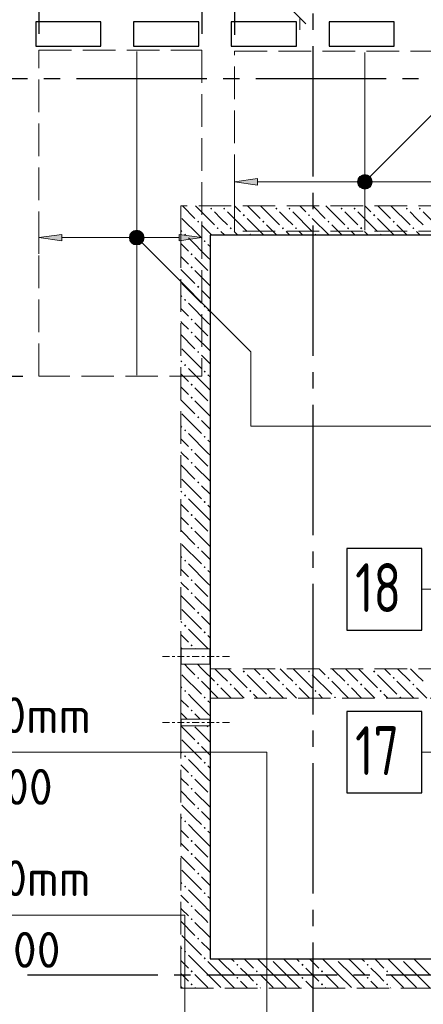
# Model space of a CAD drawing. Header units: millimetres. Extents: x 0 to 61017, y 0 to 42000.
# Tile 19 of 24: x 36962 to 39439, y 28621 to 34662. Entities that reach past the tile are written whole.
import ezdxf

# ---------------------------------------------------------------- set-up
doc = ezdxf.new("R2010")
doc.units = ezdxf.units.MM
doc.linetypes.add('______2', pattern=[270, 200, -70])
doc.linetypes.add('______5', pattern=[1100, 800, -100, 100, -100])
for name, color, linetype, lineweight in [('Standard', 7, 'Continuous', 25), ('ДОП Верх по У', 7, 'Continuous', 25), ('Макрос окна_ макрос двери', 7, 'Continuous', 18), ('Оси', 40, '______5', 18), ('Позиционная метка номер позиции', 7, 'Continuous', 13), ('Примечания', 7, 'Continuous', 25)]:
    doc.layers.add(name, color=color, linetype=linetype, lineweight=lineweight)
doc.layers.add('ЖБ Перекрытие верхний уровень', color=7, linetype='Continuous', lineweight=25, true_color=0xe0e0ff)
doc.layers.add('ЖБ Стена верхний уровень', color=7, linetype='Continuous', lineweight=25, true_color=0x006e00)
doc.styles.add('ISOCPEUR', font='txt')

msp = doc.modelspace()

# ---------------------------------------------------------------- hatches: boundary and pattern name
at = {"layer": 'ДОП Верх по У', "linetype": 'Continuous', "lineweight": 13, "transparency": 33554687}
for points in [[(38420, 33647.5), (38280, 33667.5), (38420, 33687.5)], [(37220, 33305), (37080, 33325), (37220, 33345)]]:
    msp.add_hatch(color=7, dxfattribs=at).paths.add_polyline_path(points, flags=16)
for points in [[(39047.7, 33648.7), (39047.7, 33686.2), (39042.5, 33667.5)], [(39047.7, 33686.2), (39061.2, 33635.2), (39061.2, 33699.7)], [(39047.7, 33686.2), (39047.7, 33648.7), (39061.2, 33635.2)], [(39061.2, 33699.7), (39080, 33630), (39080, 33705)], [(39061.2, 33699.7), (39061.2, 33635.2), (39080, 33630)], [(39080, 33705), (39080, 33630), (39098.7, 33635.2)], [(39080, 33705), (39098.7, 33635.2), (39098.7, 33699.7)], [(39098.7, 33699.7), (39098.7, 33635.2), (39112.2, 33648.7)], [(39098.7, 33699.7), (39112.2, 33648.7), (39112.2, 33686.2)], [(39112.2, 33686.2), (39112.2, 33648.7), (39117.5, 33667.5)], [(37647.7, 33343.7), (37661.2, 33292.7), (37661.2, 33357.2)], [(37661.2, 33357.2), (37680, 33287.5), (37680, 33362.5)], [(37661.2, 33357.2), (37661.2, 33292.7), (37680, 33287.5)], [(37680, 33362.5), (37680, 33287.5), (37698.7, 33292.7)], [(37680, 33362.5), (37698.7, 33292.7), (37698.7, 33357.2)], [(37698.7, 33357.2), (37698.7, 33292.7), (37712.2, 33306.2)], [(37698.7, 33357.2), (37712.2, 33306.2), (37712.2, 33343.7)], [(37647.7, 33306.2), (37647.7, 33343.7), (37642.5, 33325)], [(37647.7, 33343.7), (37647.7, 33306.2), (37661.2, 33292.7)], [(37712.2, 33343.7), (37712.2, 33306.2), (37717.5, 33325)], [(37940, 33305), (38080, 33325), (37940, 33345)]]:
    msp.add_hatch(color=7, dxfattribs=at).paths.add_polyline_path(points)
at = {"layer": 'ЖБ Стена верхний уровень', "linetype": 'Continuous', "lineweight": 18, "transparency": 33554687}
for points in [[(38130.5, 33503.1), (38137, 33509.6), (38143.5, 33503.1), (38137, 33496.6)], [(38210.4, 33503.1), (38216.9, 33509.6), (38223.4, 33503.1), (38216.9, 33496.6)], [(38530.5, 33503.1), (38537, 33509.6), (38543.5, 33503.1), (38537, 33496.6)], [(38610.4, 33503.1), (38616.9, 33509.6), (38623.4, 33503.1), (38616.9, 33496.6)], [(38930.5, 33503.1), (38937, 33509.6), (38943.5, 33503.1), (38937, 33496.6)], [(39010.4, 33503.1), (39016.9, 33509.6), (39023.4, 33503.1), (39016.9, 33496.6)], [(39330.5, 33503.1), (39337, 33509.6), (39343.5, 33503.1), (39337, 33496.6)], [(39410.4, 33503.1), (39416.9, 33509.6), (39423.4, 33503.1), (39416.9, 33496.6)], [(38050.5, 33423.1), (38057, 33429.6), (38063.5, 33423.1), (38057, 33416.6)], [(38330.5, 33463.1), (38337, 33469.6), (38343.5, 33463.1), (38337, 33456.6)], [(38450.5, 33423.1), (38457, 33429.6), (38463.5, 33423.1), (38457, 33416.6)], [(38730.5, 33463.1), (38737, 33469.6), (38743.5, 33463.1), (38737, 33456.6)], [(38850.5, 33423.1), (38857, 33429.6), (38863.5, 33423.1), (38857, 33416.6)], [(39130.5, 33463.1), (39137, 33469.6), (39143.5, 33463.1), (39137, 33456.6)], [(39250.5, 33423.1), (39257, 33429.6), (39263.5, 33423.1), (39257, 33416.6)], [(38170.5, 33383.1), (38177, 33389.6), (38183.4, 33383.1), (38177, 33376.6)], [(38250.5, 33383.1), (38257, 33389.6), (38263.5, 33383.1), (38257, 33376.6)], [(38570.5, 33383.1), (38577, 33389.6), (38583.4, 33383.1), (38577, 33376.6)], [(38650.5, 33383.1), (38657, 33389.6), (38663.5, 33383.1), (38657, 33376.6)], [(38970.5, 33383.1), (38977, 33389.6), (38983.4, 33383.1), (38977, 33376.6)], [(39050.5, 33383.1), (39057, 33389.6), (39063.5, 33383.1), (39057, 33376.6)], [(39370.5, 33383.1), (39377, 33389.6), (39383.4, 33383.1), (39377, 33376.6)], [(37970.5, 33343.1), (37977, 33349.6), (37983.4, 33343.1), (37980.3, 33340), (37973.6, 33340)], [(37980.3, 33340), (37977, 33336.6), (37973.6, 33340)], [(38090.5, 33303.1), (38096.9, 33309.6), (38103.4, 33303.1), (38096.9, 33296.6)], [(38370.5, 33343.1), (38377, 33349.6), (38383.4, 33343.1), (38380.3, 33340), (38373.6, 33340)], [(38770.5, 33343.1), (38777, 33349.6), (38783.4, 33343.1), (38780.3, 33340), (38773.6, 33340)], [(39170.5, 33343.1), (39177, 33349.6), (39183.4, 33343.1), (39180.3, 33340), (39173.6, 33340)], [(38010.4, 33223.1), (38016.9, 33229.6), (38023.4, 33223.1), (38016.9, 33216.6)], [(38010.4, 33143.1), (38016.9, 33149.6), (38023.4, 33143.1), (38016.9, 33136.6)], [(38050.5, 33023.1), (38057, 33029.6), (38063.5, 33023.1), (38057, 33016.6)], [(37970.5, 32943.1), (37977, 32949.6), (37983.4, 32943.1), (37977, 32936.6)], [(38090.5, 32903.1), (38096.9, 32909.6), (38103.4, 32903.1), (38096.9, 32896.6)], [(38010.4, 32823.1), (38016.9, 32829.6), (38023.4, 32823.1), (38016.9, 32816.6)], [(38010.4, 32743.1), (38016.9, 32749.6), (38023.4, 32743.1), (38016.9, 32736.6)], [(38050.5, 32623.1), (38057, 32629.6), (38063.5, 32623.1), (38057, 32616.6)], [(37970.5, 32543.1), (37977, 32549.6), (37983.4, 32543.1), (37977, 32536.6)], [(38090.5, 32503.1), (38096.9, 32509.6), (38103.4, 32503.1), (38096.9, 32496.6)], [(38010.4, 32423.1), (38016.9, 32429.6), (38023.4, 32423.1), (38016.9, 32416.6)], [(38010.4, 32343.1), (38016.9, 32349.6), (38023.4, 32343.1), (38016.9, 32336.6)], [(38050.5, 32223.1), (38057, 32229.6), (38063.5, 32223.1), (38057, 32216.6)], [(37970.5, 32143.1), (37977, 32149.6), (37983.4, 32143.1), (37977, 32136.6)], [(38090.5, 32103.1), (38096.9, 32109.6), (38103.4, 32103.1), (38096.9, 32096.6)], [(38010.4, 32023.1), (38016.9, 32029.6), (38023.4, 32023.1), (38016.9, 32016.6)], [(38010.4, 31943.1), (38016.9, 31949.6), (38023.4, 31943.1), (38016.9, 31936.6)], [(38050.5, 31823.1), (38057, 31829.6), (38063.5, 31823.1), (38057, 31816.6)], [(37970.5, 31743.1), (37977, 31749.6), (37983.4, 31743.1), (37977, 31736.6)], [(38090.5, 31703.1), (38096.9, 31709.6), (38103.4, 31703.1), (38096.9, 31696.6)], [(38010.4, 31623.1), (38016.9, 31629.6), (38023.4, 31623.1), (38016.9, 31616.6)], [(38010.4, 31543.1), (38016.9, 31549.6), (38023.4, 31543.1), (38016.9, 31536.6)], [(38050.5, 31423.1), (38057, 31429.6), (38063.5, 31423.1), (38057, 31416.6)], [(37970.5, 31343.1), (37977, 31349.6), (37983.4, 31343.1), (37977, 31336.6)], [(38090.5, 31303.1), (38096.9, 31309.6), (38103.4, 31303.1), (38096.9, 31296.6)], [(38010.4, 31223.1), (38016.9, 31229.6), (38023.4, 31223.1), (38016.9, 31216.6)], [(38010.4, 31143.1), (38016.9, 31149.6), (38023.4, 31143.1), (38016.9, 31136.6)], [(38050.5, 31023.1), (38057, 31029.6), (38063.5, 31023.1), (38057, 31016.6)], [(37970.5, 30943.1), (37977, 30949.6), (37983.4, 30943.1), (37977, 30936.6)], [(38090.5, 30903.1), (38096.9, 30909.6), (38103.4, 30903.1), (38096.9, 30896.6)], [(38010.4, 30823.1), (38016.9, 30829.6), (38023.4, 30823.1), (38016.9, 30816.6)], [(38330.5, 30663.1), (38337, 30669.6), (38343.5, 30663.1), (38337, 30656.6)], [(38730.5, 30663.1), (38737, 30669.6), (38743.5, 30663.1), (38737, 30656.6)], [(39130.5, 30663.1), (39137, 30669.6), (39143.5, 30663.1), (39137, 30656.6)], [(38050.5, 30623.1), (38057, 30629.6), (38063.5, 30623.1), (38057, 30616.6)], [(38170.5, 30583.1), (38177, 30589.6), (38183.4, 30583.1), (38177, 30576.6)], [(38250.5, 30583.1), (38257, 30589.6), (38263.5, 30583.1), (38257, 30576.6)], [(38450.5, 30623.1), (38457, 30629.6), (38463.5, 30623.1), (38457, 30616.6)], [(38570.5, 30583.1), (38577, 30589.6), (38583.4, 30583.1), (38577, 30576.6)], [(38650.5, 30583.1), (38657, 30589.6), (38663.5, 30583.1), (38657, 30576.6)], [(38850.5, 30623.1), (38857, 30629.6), (38863.5, 30623.1), (38857, 30616.6)], [(38970.5, 30583.1), (38977, 30589.6), (38983.4, 30583.1), (38977, 30576.6)], [(39050.5, 30583.1), (39057, 30589.6), (39063.5, 30583.1), (39057, 30576.6)], [(39250.5, 30623.1), (39257, 30629.6), (39263.5, 30623.1), (39257, 30616.6)], [(39370.5, 30583.1), (39377, 30589.6), (39383.4, 30583.1), (39377, 30576.6)], [(37970.5, 30543.1), (37977, 30549.6), (37983.4, 30543.1), (37977, 30536.6)], [(38370.5, 30543.1), (38377, 30549.6), (38383.4, 30543.1), (38377, 30536.6)], [(38770.5, 30543.1), (38777, 30549.6), (38783.4, 30543.1), (38777, 30536.6)], [(39170.5, 30543.1), (39177, 30549.6), (39183.4, 30543.1), (39177, 30536.6)], [(38090.5, 30503.1), (38096.9, 30509.6), (38103.4, 30503.1), (38100.3, 30500), (38093.6, 30500)], [(38100.3, 30500), (38096.9, 30496.6), (38093.6, 30500)], [(38490.5, 30503.1), (38496.9, 30509.6), (38503.4, 30503.1), (38500.3, 30500), (38493.6, 30500)], [(38890.5, 30503.1), (38896.9, 30509.6), (38903.4, 30503.1), (38900.3, 30500), (38893.6, 30500)], [(39290.5, 30503.1), (39296.9, 30509.6), (39303.4, 30503.1), (39300.3, 30500), (39293.6, 30500)], [(38010.4, 30423.1), (38016.9, 30429.6), (38023.4, 30423.1), (38016.9, 30416.6)], [(38050.5, 30223.1), (38057, 30229.6), (38063.5, 30223.1), (38057, 30216.6)], [(37970.5, 30143.1), (37977, 30149.6), (37983.4, 30143.1), (37977, 30136.6)], [(38090.5, 30103.1), (38096.9, 30109.6), (38103.4, 30103.1), (38096.9, 30096.6)], [(38010.4, 30023.1), (38016.9, 30029.6), (38023.4, 30023.1), (38016.9, 30016.6)], [(38050.5, 29823.1), (38057, 29829.6), (38063.5, 29823.1), (38057, 29816.6)], [(37970.5, 29743.1), (37977, 29749.6), (37983.4, 29743.1), (37977, 29736.6)], [(38090.5, 29703.1), (38096.9, 29709.6), (38103.4, 29703.1), (38096.9, 29696.6)], [(38010.4, 29623.1), (38016.9, 29629.6), (38023.4, 29623.1), (38016.9, 29616.6)], [(38010.4, 29543.1), (38016.9, 29549.6), (38023.4, 29543.1), (38016.9, 29536.6)], [(38050.5, 29423.1), (38057, 29429.6), (38063.5, 29423.1), (38057, 29416.6)], [(37970.5, 29343.1), (37977, 29349.6), (37983.4, 29343.1), (37977, 29336.6)], [(38090.5, 29303.1), (38096.9, 29309.6), (38103.4, 29303.1), (38096.9, 29296.6)], [(38010.4, 29223.1), (38016.9, 29229.6), (38023.4, 29223.1), (38016.9, 29216.6)], [(38010.4, 29143.1), (38016.9, 29149.6), (38023.4, 29143.1), (38016.9, 29136.6)], [(38050.5, 29023.1), (38057, 29029.6), (38063.5, 29023.1), (38057, 29016.6)], [(37970.5, 28943.1), (37977, 28949.6), (37983.4, 28943.1), (37977, 28936.6)], [(38090.5, 28903.1), (38096.9, 28909.6), (38103.4, 28903.1), (38100.3, 28900), (38093.6, 28900)], [(38100.3, 28900), (38096.9, 28896.6), (38093.6, 28900)], [(38500.3, 28900), (38496.9, 28896.6), (38493.6, 28900)], [(38900.3, 28900), (38896.9, 28896.6), (38893.6, 28900)], [(39300.3, 28900), (39296.9, 28896.6), (39293.6, 28900)], [(38010.4, 28823.1), (38016.9, 28829.6), (38023.4, 28823.1), (38016.9, 28816.6)], [(38290.5, 28863.1), (38296.9, 28869.6), (38303.4, 28863.1), (38296.9, 28856.6)], [(38410.4, 28823.1), (38416.9, 28829.6), (38423.4, 28823.1), (38416.9, 28816.6)], [(38690.5, 28863.1), (38696.9, 28869.6), (38703.4, 28863.1), (38696.9, 28856.6)], [(38810.4, 28823.1), (38816.9, 28829.6), (38823.4, 28823.1), (38816.9, 28816.6)], [(39090.5, 28863.1), (39096.9, 28869.6), (39103.4, 28863.1), (39096.9, 28856.6)], [(39210.4, 28823.1), (39216.9, 28829.6), (39223.4, 28823.1), (39216.9, 28816.6)], [(38290.5, 28783.1), (38296.9, 28789.6), (38303.4, 28783.1), (38296.9, 28776.6)], [(38690.5, 28783.1), (38696.9, 28789.6), (38703.4, 28783.1), (38696.9, 28776.6)], [(39090.5, 28783.1), (39096.9, 28789.6), (39103.4, 28783.1), (39096.9, 28776.6)], [(38010.4, 28743.1), (38016.9, 28749.6), (38023.4, 28743.1), (38016.9, 28736.6)], [(38410.4, 28743.1), (38416.9, 28749.6), (38423.4, 28743.1), (38416.9, 28736.6)], [(38810.4, 28743.1), (38816.9, 28749.6), (38823.4, 28743.1), (38816.9, 28736.6)], [(39210.4, 28743.1), (39216.9, 28749.6), (39223.4, 28743.1), (39216.9, 28736.6)]]:
    msp.add_hatch(color=7, dxfattribs=at).paths.add_polyline_path(points, flags=16)
h = msp.add_hatch(color=7, dxfattribs=at)
h.paths.add_polyline_path([(38012.4, 29945.1), (38012.9, 29940.7), (38016.9, 29936.6), (38023.4, 29943.1), (38016.9, 29949.6)])
h.paths.add_polyline_path([(38010.4, 29943.1), (38012.4, 29945.1), (38012.9, 29940.7)], flags=16)
at = {"layer": 'Позиционная метка номер позиции', "linetype": 'Continuous', "lineweight": 13, "transparency": 33554687}
for points in [[(39036.7, 33679), (39111.8, 33635.7), (39048.2, 33699.3)], [(39036.7, 33656), (39091.4, 33624.2), (39036.7, 33679)], [(39036.7, 33679), (39091.4, 33624.2), (39111.8, 33635.7)], [(39068.5, 33624.2), (39036.7, 33656), (39048.2, 33635.7)], [(39036.7, 33656), (39068.5, 33624.2), (39091.4, 33624.2)], [(39048.2, 33699.3), (39123.3, 33656), (39068.5, 33710.8)], [(39048.2, 33699.3), (39111.8, 33635.7), (39123.3, 33656)], [(39068.5, 33710.8), (39123.3, 33656), (39123.3, 33679)], [(39068.5, 33710.8), (39123.3, 33679), (39091.4, 33710.8)], [(39091.4, 33710.8), (39123.3, 33679), (39111.8, 33699.3)], [(37636.7, 33336.5), (37668.5, 33368.3), (37648.2, 33356.8)], [(37668.5, 33368.3), (37636.7, 33336.5), (37636.7, 33313.5)], [(37668.5, 33368.3), (37636.7, 33313.5), (37691.4, 33368.3)], [(37691.4, 33368.3), (37636.7, 33313.5), (37648.2, 33293.2)], [(37691.4, 33368.3), (37648.2, 33293.2), (37711.8, 33356.8)], [(37711.8, 33356.8), (37648.2, 33293.2), (37668.5, 33281.7)], [(37711.8, 33356.8), (37668.5, 33281.7), (37723.3, 33336.5)], [(37723.3, 33336.5), (37668.5, 33281.7), (37691.4, 33281.7)], [(37723.3, 33336.5), (37691.4, 33281.7), (37723.3, 33313.5)], [(37723.3, 33313.5), (37691.4, 33281.7), (37711.8, 33293.2)]]:
    msp.add_hatch(color=7, dxfattribs=at).paths.add_polyline_path(points)

# ---------------------------------------------------------------- linework, layer by layer
at = {"layer": 'Standard', "color": 251, "linetype": 'Continuous', "lineweight": -3, "true_color": 0x656565, "transparency": 33554687}
for p, q in [((38080, 36650), (38080, 34575)), ((38280, 36650), (38280, 34569)), ((36660, 32475), (36980, 32475))]:
    msp.add_line(p, q, dxfattribs=at)
at = {"layer": 'Standard', "color": 7, "linetype": 'Continuous', "lineweight": 25, "transparency": 33554687}
for p, q in [((38642.5, 34712.5), (38717.5, 34637.5)), ((37060, 34650), (37060, 34500)), ((37460, 34650), (37060, 34650)), ((37460, 34500), (37460, 34650)), ((37660, 34650), (37660, 34500)), ((38060, 34650), (37660, 34650)), ((38060, 34500), (38060, 34650)), ((38260, 34650), (38260, 34500)), ((38660, 34650), (38260, 34650)), ((38660, 34500), (38660, 34650)), ((38860, 34650), (38860, 34500)), ((39260, 34650), (38860, 34650)), ((39260, 34500), (39260, 34650)), ((37060, 34500), (37460, 34500)), ((37660, 34500), (38060, 34500)), ((38260, 34500), (38660, 34500)), ((38860, 34500), (39260, 34500)), ((38130, 33340), (38130, 28900)), ((40060, 33340), (38130, 33340)), ((38130, 28900), (39880, 28900))]:
    msp.add_line(p, q, dxfattribs=at)
at = {"layer": 'Standard', "color": 7, "linetype": 'Continuous', "lineweight": 13, "transparency": 33554687}
msp.add_line((38680, 34675), (38680, 34600), dxfattribs=at)
at = {"layer": 'Standard', "color": 251, "linetype": 'Continuous', "lineweight": -3, "true_color": 0x656565, "transparency": 33554687}
msp.add_lwpolyline([(37080, 36650), (37080, 36413.2), (37080, 36413.2), (37080, 34575)], dxfattribs=at)
at = {"layer": 'ДОП Верх по У', "color": 7, "linetype": 'Continuous', "lineweight": 18, "transparency": 33554687}
for p, q in [((37680, 34468), (37680, 32482)), ((39080, 34462), (39080, 33372))]:
    msp.add_line(p, q, dxfattribs=at)
at = {"layer": 'ДОП Верх по У', "color": 251, "linetype": 'Continuous', "lineweight": 13, "true_color": 0x494949, "transparency": 33554687}
for p, q in [((38280, 33667.5), (38280, 33767.5)), ((38280, 33667.5), (38420, 33687.5)), ((38420, 33647.5), (38280, 33667.5)), ((38280, 33667.5), (38280, 33567.5)), ((38280, 33667.5), (38280, 33667.5)), ((38420, 33687.5), (38420, 33647.5)), ((38420, 33667.5), (39050, 33667.5)), ((39080, 33705), (39080, 33705)), ((39110, 33667.5), (39740, 33667.5)), ((39080, 33630), (39080, 33630)), ((37080, 33325), (37080, 33425)), ((38080, 33325), (38080, 33425)), ((37680, 33362.5), (37680, 33362.5)), ((37080, 33325), (37220, 33345)), ((37220, 33305), (37080, 33325)), ((37080, 33325), (37080, 33225)), ((37080, 33325), (37080, 33325)), ((37220, 33345), (37220, 33305)), ((37220, 33325), (37650, 33325)), ((37710, 33325), (37940, 33325)), ((38080, 33325), (37940, 33345)), ((37940, 33345), (37940, 33305)), ((37940, 33305), (38080, 33325)), ((38080, 33325), (38080, 33225)), ((38080, 33325), (38080, 33325)), ((37680, 33287.5), (37680, 33287.5))]:
    msp.add_line(p, q, dxfattribs=at)
at = {"layer": 'ДОП Верх по У', "color": 7, "linetype": 'Continuous', "lineweight": 13, "transparency": 33554687}
for p, q in [((35540, 30167.5), (37648, 30167.5)), ((35610.1, 29167.5), (37674.1, 29167.5))]:
    msp.add_line(p, q, dxfattribs=at)
at = {"layer": 'ДОП Верх по У', "color": 7, "linetype": 'Continuous', "lineweight": 25, "transparency": 33554687}
for points in [[(38970, 30917.5), (39430, 30917.5), (39430, 31417.5), (38970, 31417.5), (38970, 30917.5)], [(38970, 29917.5), (39430, 29917.5), (39430, 30417.5), (38970, 30417.5), (38970, 29917.5)]]:
    msp.add_lwpolyline(points, dxfattribs=at)
at = {"layer": 'ДОП Верх по У', "color": 251, "linetype": 'Continuous', "lineweight": 13, "true_color": 0x494949, "transparency": 33554687}
for centre in [(39080, 33667.5), (37680, 33325)]:
    msp.add_circle(centre, 37.5, dxfattribs=at)
at = {"layer": 'ЖБ Перекрытие верхний уровень', "color": 7, "linetype": 'Continuous', "lineweight": 18, "transparency": 33554687}
for p, q in [((37060, 34650), (37460, 34650)), ((37060, 34500), (37060, 34650)), ((37460, 34650), (37460, 34500)), ((37660, 34500), (37660, 34650)), ((37660, 34650), (38060, 34650)), ((38060, 34650), (38060, 34500)), ((38260, 34500), (38260, 34650)), ((38260, 34650), (38660, 34650)), ((38660, 34650), (38660, 34500)), ((38860, 34500), (38860, 34650)), ((38860, 34650), (39260, 34650)), ((39260, 34650), (39260, 34500)), ((37460, 34500), (37060, 34500)), ((38060, 34500), (37660, 34500)), ((38660, 34500), (38260, 34500)), ((39260, 34500), (38860, 34500)), ((38130, 28900), (38130, 33340)), ((38130, 33340), (40060, 33340)), ((39880, 28900), (38130, 28900))]:
    msp.add_line(p, q, dxfattribs=at)
at = {"layer": 'ЖБ Стена верхний уровень', "color": 251, "linetype": '______2', "lineweight": 13, "true_color": 0x656565, "transparency": 33554687}
for p, q in [((39880, 33520), (37950, 33520)), ((37950, 33520), (37950, 33340)), ((37950, 33340), (37950, 30802.5)), ((38130, 33340), (39880, 33340)), ((38130, 30802.5), (38130, 33340)), ((38130, 30802.5), (37950, 30802.5)), ((37950, 30707.5), (38130, 30707.5)), ((37950, 30707.5), (37950, 30680)), ((38130, 30680), (38130, 30707.5)), ((37950, 30680), (37950, 30500)), ((39880, 30680), (38130, 30680)), ((37950, 30500), (37950, 30370)), ((38130, 30500), (39880, 30500)), ((38130, 30370), (38130, 30500)), ((38130, 30370), (37950, 30370)), ((38130, 30370), (37950, 30370)), ((37950, 30330), (38130, 30330)), ((37950, 30330), (38130, 30330)), ((37950, 30330), (37950, 28900)), ((38130, 28900), (38130, 30330)), ((37950, 28900), (37950, 28720)), ((39880, 28900), (38130, 28900)), ((37950, 28720), (39880, 28720))]:
    msp.add_line(p, q, dxfattribs=at)
at = {"layer": 'ЖБ Стена верхний уровень', "color": 9, "linetype": 'Continuous', "lineweight": 18, "true_color": 0xc7c7c7, "transparency": 33554687}
for p, q in [((37960.1, 33520), (38037, 33443.1)), ((38040.1, 33520), (38157, 33403.1)), ((38196.9, 33443.1), (38157, 33483.1)), ((38237, 33483.1), (38357, 33363.1)), ((38280.1, 33520), (38316.9, 33483.1)), ((38360.1, 33520), (38437, 33443.1)), ((38440.1, 33520), (38557, 33403.1)), ((38596.9, 33443.1), (38557, 33483.1)), ((38637, 33483.1), (38757, 33363.1)), ((38680.1, 33520), (38716.9, 33483.1)), ((38760.1, 33520), (38837, 33443.1)), ((38840.1, 33520), (38957, 33403.1)), ((38996.9, 33443.1), (38957, 33483.1)), ((39037, 33483.1), (39157, 33363.1)), ((39080.1, 33520), (39116.9, 33483.1)), ((39160.1, 33520), (39237, 33443.1)), ((39240.1, 33520), (39357, 33403.1)), ((39396.9, 33443.1), (39357, 33483.1)), ((39437, 33483.1), (39557, 33363.1)), ((37957, 33443.1), (38060.1, 33340)), ((38237, 33403.1), (38196.9, 33443.1)), ((38357, 33443.1), (38460.1, 33340)), ((38637, 33403.1), (38596.9, 33443.1)), ((38757, 33443.1), (38860.1, 33340)), ((39037, 33403.1), (38996.9, 33443.1)), ((39157, 33443.1), (39260.1, 33340)), ((39437, 33403.1), (39396.9, 33443.1)), ((37950, 33370.1), (37957, 33363.1)), ((38140.1, 33340), (38077, 33403.1)), ((38196.9, 33363.1), (38220.1, 33340)), ((38277, 33363.1), (38300.1, 33340)), ((38540.1, 33340), (38477, 33403.1)), ((38596.9, 33363.1), (38620.1, 33340)), ((38677, 33363.1), (38700.1, 33340)), ((38940.1, 33340), (38877, 33403.1)), ((38996.9, 33363.1), (39020.1, 33340)), ((39077, 33363.1), (39100.1, 33340)), ((39340.1, 33340), (39277, 33403.1)), ((39396.9, 33363.1), (39420.1, 33340)), ((37950, 33290.1), (37996.9, 33243.1)), ((38116.9, 33203.1), (37996.9, 33323.1)), ((38060.1, 33340), (38077, 33323.1)), ((38116.9, 33283.1), (38130, 33270.1)), ((37957, 33203.1), (37950, 33210.1)), ((37996.9, 33163.1), (37957, 33203.1)), ((38037, 33203.1), (38116.9, 33123.1)), ((38116.9, 33203.1), (38130, 33190.1)), ((37950, 33130.1), (38037, 33043.1)), ((38037, 33123.1), (38130, 33030.1)), ((37957, 33043.1), (38077, 32923.1)), ((38130, 32950.1), (38077, 33003.1)), ((37950, 32970.1), (37957, 32963.1)), ((37950, 32890.1), (37996.9, 32843.1)), ((38116.9, 32803.1), (37996.9, 32923.1)), ((38116.9, 32883.1), (38130, 32870.1)), ((37957, 32803.1), (37950, 32810.1)), ((37996.9, 32763.1), (37957, 32803.1)), ((38037, 32803.1), (38116.9, 32723.1)), ((38116.9, 32803.1), (38130, 32790.1)), ((37950, 32730.1), (38037, 32643.1)), ((38037, 32723.1), (38130, 32630.1)), ((37957, 32643.1), (38077, 32523.1)), ((37950, 32570.1), (37957, 32563.1)), ((38130, 32550.1), (38077, 32603.1)), ((38116.9, 32403.1), (37996.9, 32523.1)), ((37950, 32490.1), (37996.9, 32443.1)), ((38116.9, 32483.1), (38130, 32470.1)), ((37957, 32403.1), (37950, 32410.1)), ((37996.9, 32363.1), (37957, 32403.1)), ((38037, 32403.1), (38116.9, 32323.1)), ((38116.9, 32403.1), (38130, 32390.1)), ((37950, 32330.1), (38037, 32243.1)), ((38037, 32323.1), (38130, 32230.1)), ((37957, 32243.1), (38077, 32123.1)), ((38130, 32150.1), (38077, 32203.1)), ((37950, 32170.1), (37957, 32163.1)), ((37950, 32090.1), (37996.9, 32043.1)), ((38116.9, 32003.1), (37996.9, 32123.1)), ((38116.9, 32083.1), (38130, 32070.1)), ((37957, 32003.1), (37950, 32010.1)), ((37996.9, 31963.1), (37957, 32003.1)), ((38037, 32003.1), (38116.9, 31923.1)), ((38116.9, 32003.1), (38130, 31990.1)), ((37950, 31930.1), (38037, 31843.1)), ((38037, 31923.1), (38130, 31830.1)), ((37957, 31843.1), (38077, 31723.1)), ((38130, 31750.1), (38077, 31803.1)), ((37950, 31770.1), (37957, 31763.1)), ((38116.9, 31603.1), (37996.9, 31723.1)), ((37950, 31690.1), (37996.9, 31643.1)), ((38116.9, 31683.1), (38130, 31670.1)), ((37957, 31603.1), (37950, 31610.1)), ((37996.9, 31563.1), (37957, 31603.1)), ((38037, 31603.1), (38116.9, 31523.1)), ((38116.9, 31603.1), (38130, 31590.1)), ((37950, 31530.1), (38037, 31443.1)), ((38037, 31523.1), (38130, 31430.1)), ((37957, 31443.1), (38077, 31323.1)), ((37950, 31370.1), (37957, 31363.1)), ((38130, 31350.1), (38077, 31403.1)), ((38116.9, 31203.1), (37996.9, 31323.1)), ((37950, 31290.1), (37996.9, 31243.1)), ((38116.9, 31283.1), (38130, 31270.1)), ((37957, 31203.1), (37950, 31210.1)), ((37996.9, 31163.1), (37957, 31203.1)), ((38037, 31203.1), (38116.9, 31123.1)), ((38116.9, 31203.1), (38130, 31190.1)), ((37950, 31130.1), (38037, 31043.1)), ((38037, 31123.1), (38130, 31030.1)), ((37957, 31043.1), (38077, 30923.1)), ((38130, 30950.1), (38077, 31003.1)), ((37950, 30970.1), (37957, 30963.1)), ((37950, 30890.1), (37996.9, 30843.1)), ((38116.9, 30803.1), (37996.9, 30923.1)), ((38116.9, 30883.1), (38130, 30870.1)), ((37957, 30803.1), (37950, 30810.1)), ((37957.6, 30802.5), (37957, 30803.1)), ((38037, 30803.1), (38037.6, 30802.5)), ((38116.9, 30803.1), (38117.6, 30802.5)), ((37972.6, 30707.5), (38000.1, 30680)), ((38052.6, 30707.5), (38080.1, 30680)), ((37957, 30643.1), (38077, 30523.1)), ((38000.1, 30680), (38037, 30643.1)), ((38080.1, 30680), (38157, 30603.1)), ((38196.9, 30643.1), (38160.1, 30680)), ((38237, 30603.1), (38196.9, 30643.1)), ((38240.1, 30680), (38357, 30563.1)), ((38357, 30643.1), (38477, 30523.1)), ((38400.1, 30680), (38437, 30643.1)), ((38480.1, 30680), (38557, 30603.1)), ((38596.9, 30643.1), (38560.1, 30680)), ((38637, 30603.1), (38596.9, 30643.1)), ((38640.1, 30680), (38757, 30563.1)), ((38757, 30643.1), (38877, 30523.1)), ((38800.1, 30680), (38837, 30643.1)), ((38880.1, 30680), (38957, 30603.1)), ((38996.9, 30643.1), (38960.1, 30680)), ((39037, 30603.1), (38996.9, 30643.1)), ((39040.1, 30680), (39157, 30563.1)), ((39157, 30643.1), (39277, 30523.1)), ((39200.1, 30680), (39237, 30643.1)), ((39280.1, 30680), (39357, 30603.1)), ((39396.9, 30643.1), (39360.1, 30680)), ((39437, 30603.1), (39396.9, 30643.1)), ((38180.1, 30500), (38077, 30603.1)), ((38580.1, 30500), (38477, 30603.1)), ((38980.1, 30500), (38877, 30603.1)), ((39380.1, 30500), (39277, 30603.1)), ((37950, 30570.1), (37957, 30563.1)), ((38020.1, 30500), (37996.9, 30523.1)), ((38196.9, 30563.1), (38260.1, 30500)), ((38277, 30563.1), (38340.1, 30500)), ((38420.1, 30500), (38396.9, 30523.1)), ((38596.9, 30563.1), (38660.1, 30500)), ((38677, 30563.1), (38740.1, 30500)), ((38820.1, 30500), (38796.9, 30523.1)), ((38996.9, 30563.1), (39060.1, 30500)), ((39077, 30563.1), (39140.1, 30500)), ((39220.1, 30500), (39196.9, 30523.1)), ((39396.9, 30563.1), (39460.1, 30500)), ((38116.9, 30403.1), (38020.1, 30500)), ((38116.9, 30483.1), (38130, 30470.1)), ((37957, 30403.1), (37950, 30410.1)), ((38037, 30403.1), (38070.1, 30370)), ((38116.9, 30403.1), (38130, 30390.1)), ((38110.1, 30330), (38116.9, 30323.1)), ((38037, 30323.1), (38130, 30230.1)), ((37950, 30170.1), (37957, 30163.1)), ((38130, 30150.1), (38077, 30203.1)), ((37950, 30090.1), (37996.9, 30043.1)), ((38116.9, 30003.1), (37996.9, 30123.1)), ((38116.9, 30083.1), (38130, 30070.1)), ((37957, 30003.1), (37950, 30010.1)), ((37996.9, 29963.1), (37957, 30003.1)), ((38037, 30003.1), (38116.9, 29923.1)), ((38116.9, 30003.1), (38130, 29990.1)), ((38037, 29923.1), (38130, 29830.1)), ((38130, 29750.1), (38077, 29803.1)), ((37950, 29770.1), (37957, 29763.1)), ((37950, 29690.1), (37996.9, 29643.1)), ((38116.9, 29683.1), (38130, 29670.1)), ((37957, 29603.1), (37950, 29610.1)), ((37996.9, 29563.1), (37957, 29603.1)), ((38116.9, 29603.1), (38130, 29590.1)), ((37950, 29530.1), (38037, 29443.1)), ((37957, 29443.1), (38077, 29323.1)), ((37950, 29370.1), (37957, 29363.1)), ((38130, 29350.1), (38077, 29403.1)), ((37950, 29290.1), (37996.9, 29243.1)), ((38116.9, 29283.1), (38130, 29270.1)), ((37957, 29203.1), (37950, 29210.1)), ((37996.9, 29163.1), (37957, 29203.1)), ((38116.9, 29203.1), (38130, 29190.1)), ((37950, 29130.1), (38037, 29043.1)), ((37957, 29043.1), (38077, 28923.1)), ((37950, 28970.1), (37957, 28963.1)), ((37950, 28890.1), (37996.9, 28843.1)), ((38020.1, 28900), (37996.9, 28923.1)), ((38116.9, 28803.1), (38020.1, 28900)), ((38116.9, 28883.1), (38196.9, 28803.1)), ((38196.9, 28883.1), (38180.1, 28900)), ((38196.9, 28883.1), (38277, 28803.1)), ((38260.1, 28900), (38277, 28883.1)), ((38340.1, 28900), (38396.9, 28843.1)), ((38516.9, 28803.1), (38420.1, 28900)), ((38516.9, 28883.1), (38596.9, 28803.1)), ((38596.9, 28883.1), (38580.1, 28900)), ((38596.9, 28883.1), (38677, 28803.1)), ((38660.1, 28900), (38677, 28883.1)), ((38740.1, 28900), (38796.9, 28843.1)), ((38916.9, 28803.1), (38820.1, 28900)), ((38916.9, 28883.1), (38996.9, 28803.1)), ((38996.9, 28883.1), (38980.1, 28900)), ((38996.9, 28883.1), (39077, 28803.1)), ((39060.1, 28900), (39077, 28883.1)), ((39140.1, 28900), (39196.9, 28843.1)), ((39316.9, 28803.1), (39220.1, 28900)), ((39316.9, 28883.1), (39396.9, 28803.1)), ((39396.9, 28883.1), (39380.1, 28900)), ((39396.9, 28883.1), (39477, 28803.1)), ((38357, 28803.1), (38316.9, 28843.1)), ((38757, 28803.1), (38716.9, 28843.1)), ((39157, 28803.1), (39116.9, 28843.1)), ((37957, 28803.1), (37950, 28810.1)), ((37996.9, 28763.1), (37957, 28803.1)), ((38037, 28803.1), (38116.9, 28723.1)), ((38116.9, 28803.1), (38196.9, 28723.1)), ((38196.9, 28803.1), (38280.1, 28720)), ((38316.9, 28763.1), (38360.1, 28720)), ((38396.9, 28763.1), (38357, 28803.1)), ((38437, 28803.1), (38516.9, 28723.1)), ((38516.9, 28803.1), (38596.9, 28723.1)), ((38596.9, 28803.1), (38680.1, 28720)), ((38716.9, 28763.1), (38760.1, 28720)), ((38796.9, 28763.1), (38757, 28803.1)), ((38837, 28803.1), (38916.9, 28723.1)), ((38916.9, 28803.1), (38996.9, 28723.1)), ((38996.9, 28803.1), (39080.1, 28720)), ((39116.9, 28763.1), (39160.1, 28720)), ((39196.9, 28763.1), (39157, 28803.1)), ((39237, 28803.1), (39316.9, 28723.1)), ((39316.9, 28803.1), (39396.9, 28723.1)), ((39396.9, 28803.1), (39480.1, 28720)), ((37950, 28730.1), (37960.1, 28720)), ((38037, 28723.1), (38040.1, 28720)), ((38437, 28723.1), (38440.1, 28720)), ((38837, 28723.1), (38840.1, 28720)), ((39237, 28723.1), (39240.1, 28720))]:
    msp.add_line(p, q, dxfattribs=at)
at = {"layer": 'ЖБ Стена верхний уровень', "color": 251, "linetype": '______2', "lineweight": 13, "true_color": 0x656565, "transparency": 33554687}
for points in [[(37880.2, 30755), (37838.4, 30755), (37880.2, 30755)], [(37896.8, 30755), (37913, 30755), (37896.8, 30755)], [(37972, 30755), (37930.2, 30755), (37972, 30755)], [(37987.5, 30755), (38003.8, 30755), (37987.5, 30755)], [(38062.5, 30755), (38020.7, 30755), (38062.5, 30755)], [(38079, 30755), (38095.3, 30755), (38079, 30755)], [(38154.3, 30755), (38112.5, 30755), (38154.3, 30755)], [(38169.8, 30755), (38186.1, 30755), (38169.8, 30755)], [(38248.8, 30755), (38207, 30755), (38248.8, 30755)], [(37880.2, 30350), (37838.4, 30350), (37880.2, 30350)], [(37880.2, 30350), (37838.4, 30350), (37880.2, 30350)], [(37896.8, 30350), (37913, 30350), (37896.8, 30350)], [(37896.8, 30350), (37913, 30350), (37896.8, 30350)], [(37972, 30350), (37930.2, 30350), (37972, 30350)], [(37972, 30350), (37930.2, 30350), (37972, 30350)], [(37987.5, 30350), (38003.8, 30350), (37987.5, 30350)], [(37987.5, 30350), (38003.8, 30350), (37987.5, 30350)], [(38062.5, 30350), (38020.7, 30350), (38062.5, 30350)], [(38062.5, 30350), (38020.7, 30350), (38062.5, 30350)], [(38079, 30350), (38095.3, 30350), (38079, 30350)], [(38079, 30350), (38095.3, 30350), (38079, 30350)], [(38154.3, 30350), (38112.5, 30350), (38154.3, 30350)], [(38154.3, 30350), (38112.5, 30350), (38154.3, 30350)], [(38169.8, 30350), (38186.1, 30350), (38169.8, 30350)], [(38169.8, 30350), (38186.1, 30350), (38169.8, 30350)], [(38248.8, 30350), (38207, 30350), (38248.8, 30350)], [(38248.8, 30350), (38207, 30350), (38248.8, 30350)]]:
    msp.add_lwpolyline(points, dxfattribs=at)
at = {"layer": 'ЖБ Стена верхний уровень', "color": 9, "linetype": 'Continuous', "lineweight": 18, "true_color": 0xc7c7c7, "transparency": 33554687}
for points in [[(37950, 30490.1), (37951.3, 30488.8), (37951.3, 30488.8), (37996.9, 30443.1)], [(37990.1, 30370), (37961.4, 30398.7), (37961.4, 30398.7), (37957, 30403.1)], [(37950.1, 30330), (37971.5, 30308.5), (37971.5, 30308.5), (38037, 30243.1)], [(37957, 30243.1), (37981.7, 30218.4), (37981.7, 30218.4), (38077, 30123.1)], [(37950, 29930.1), (38022.2, 29857.8), (38022.2, 29857.8), (38037, 29843.1)], [(37957, 29843.1), (38032.4, 29767.7), (38032.4, 29767.7), (38077, 29723.1)], [(38116.9, 29603.1), (38042.5, 29677.6), (38042.5, 29677.6), (37996.9, 29723.1)], [(38037, 29603.1), (38052.7, 29587.4), (38052.7, 29587.4), (38116.9, 29523.1)], [(38037, 29523.1), (38062.8, 29497.3), (38062.8, 29497.3), (38130, 29430.1)], [(38116.9, 29203.1), (38093.2, 29226.9), (38093.2, 29226.9), (37996.9, 29323.1)], [(38037, 29203.1), (38103.4, 29136.7), (38103.4, 29136.7), (38116.9, 29123.1)], [(38037, 29123.1), (38113.5, 29046.6), (38113.5, 29046.6), (38130, 29030.1)], [(38130, 28950.1), (38123.6, 28956.4), (38123.6, 28956.4), (38077, 29003.1)]]:
    msp.add_lwpolyline(points, dxfattribs=at)
at = {"layer": 'Макрос окна_ макрос двери', "color": 7, "linetype": 'Continuous', "lineweight": -3, "transparency": 33554687}
for p, q in [((37950, 30802.5), (37950, 30707.5)), ((37950, 30775), (37950, 30735)), ((38130, 30735), (38130, 30802.5)), ((38130, 30735), (38130, 30775)), ((38130, 30707.5), (38130, 30735)), ((37950, 30370), (37950, 30330)), ((37950, 30370), (37950, 30330)), ((38130, 30330), (38130, 30370)), ((38130, 30330), (38130, 30370))]:
    msp.add_line(p, q, dxfattribs=at)
at = {"layer": 'Оси', "color": 8, "linetype": '______5', "lineweight": -3, "transparency": 33554687}
for p, q in [((38760, 38900), (38760, 15970)), ((50210, 34300), (3600, 34300)), ((50210, 34300), (3600, 34300)), ((49910, 28800), (3600, 28800))]:
    msp.add_line(p, q, dxfattribs=at)
at = {"layer": 'Позиционная метка номер позиции', "color": 7, "linetype": 'Continuous', "lineweight": 13, "transparency": 33554687}
for p, q in [((39048.2, 33699.3), (39048.2, 33699.3)), ((39111.8, 33699.3), (39111.8, 33699.3)), ((39048.2, 33635.7), (39048.2, 33635.7)), ((39111.8, 33635.7), (39111.8, 33635.7)), ((37648.2, 33356.8), (37648.2, 33356.8)), ((37711.8, 33356.8), (37711.8, 33356.8)), ((37648.2, 33293.2), (37648.2, 33293.2)), ((37711.8, 33293.2), (37711.8, 33293.2))]:
    msp.add_line(p, q, dxfattribs=at)
for points in [[(39080, 33667.5), (39546.7, 34134.2), (39546.7, 39150), (42046.7, 39150)], [(37680, 33325), (38380, 32625), (38380, 32167.5), (41680, 32167.5)], [(43020, 30300), (42520, 30800), (42520, 31167.5), (39430, 31167.5)], [(38860, 27496.8), (38478.2, 27878.7), (38478.2, 30167.5), (35448, 30167.5)], [(42430, 27496.8), (41930, 27996.8), (41930, 30167.5), (39430, 30167.5)], [(38660, 25150), (37974.1, 25835.9), (37974.1, 29167.5), (35474.1, 29167.5)]]:
    msp.add_lwpolyline(points, dxfattribs=at)
for centre in [(39080, 33667.5), (37680, 33325)]:
    msp.add_circle(centre, 45, dxfattribs=at)
at = {"layer": 'Примечания', "color": 7, "linetype": '______2', "lineweight": 18, "transparency": 33554687}
for p, q in [((37080, 34475), (38080, 34475)), ((37080, 32475), (37080, 34475)), ((38080, 34475), (38080, 32475)), ((38280, 34469), (39880, 34469)), ((38280, 33365), (38280, 34469)), ((39880, 33365), (38280, 33365)), ((38080, 32475), (37080, 32475))]:
    msp.add_line(p, q, dxfattribs=at)

# ---------------------------------------------------------------- texts
at = {"layer": 'ДОП Верх по У', "color": 7, "linetype": 'Continuous', "lineweight": 13, "transparency": 33554687, "attachment_point": 7, "style": 'ISOCPEUR'}
for s, insert, char_height, width in [('\\W0.75;18', (39020, 31027.5), 300, 472.281), ('\\W0.96;ø14 L=2000mm ', (35560, 30284.8), 220, 2172.611), ('\\W0.75;17', (39020, 30027.5), 300, 472.281), ('\\W0.97;6шт. ш.200 ', (35791, 29844.8), 220, 1712.324), ('\\W0.94;ø14 L=2170mm ', (35630.1, 29284.8), 220, 2126.488), ('\\W0.97;6шт. ш.200 ', (35839.1, 28844.8), 220, 1712.324)]:
    msp.add_mtext(s, dxfattribs=dict(at, insert=insert, char_height=char_height, width=width))

doc.saveas('drawing.dxf')
